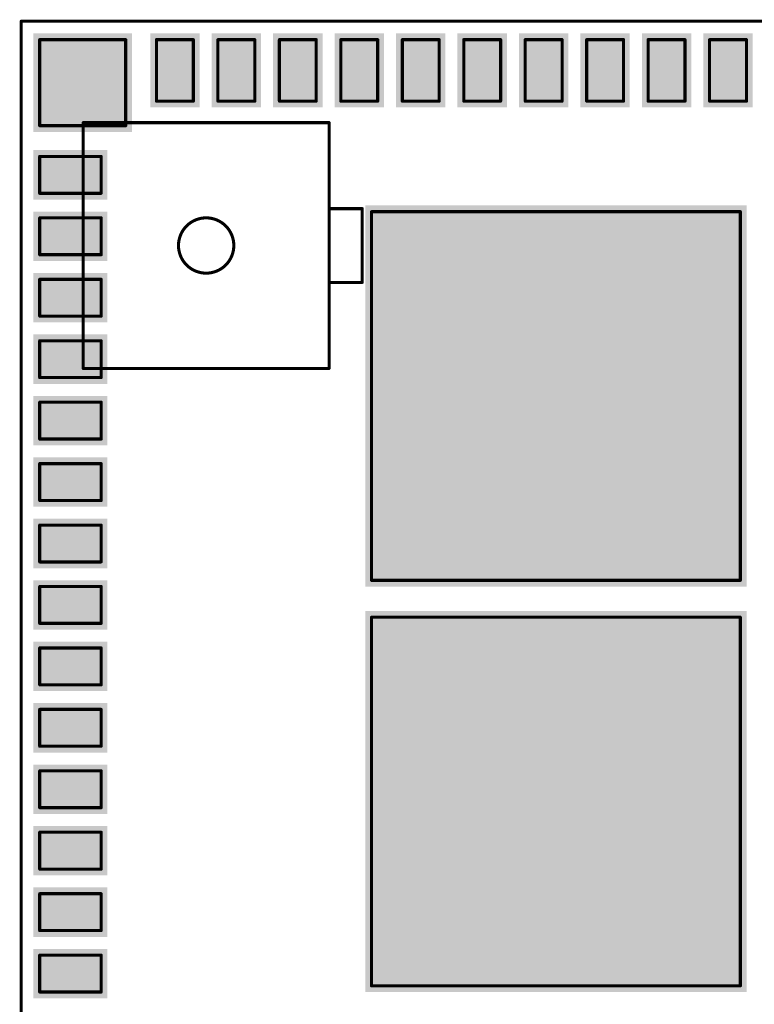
# Model space of a CAD drawing. Header units: inches. Extents: x -0.237 to 0.361, y -0.315 to 0.315.
# Tile 3 of 4: x -0.237 to -0.001, y 0 to 0.315. Entities that reach past the tile are written whole.
import ezdxf

# ---------------------------------------------------------------- set-up
doc = ezdxf.new("R2010")
doc.units = ezdxf.units.IN
doc.header["$MEASUREMENT"] = 0
for name, color, linetype in [('Top Layer', 1, 'Continuous'), ('Top Paste', 8, 'Continuous'), ('Top Solder', 216, 'Continuous'), ('Top Top Assembly-Bottom Assembly', 56, 'Continuous')]:
    doc.layers.add(name, color=color, linetype=linetype)

msp = doc.modelspace()

# ---------------------------------------------------------------- hatches: boundary and pattern name
at = {"layer": 'Top Layer'}
for points in [[(-0.20276, 0.2815), (-0.23031, 0.2815), (-0.23031, 0.30906), (-0.20276, 0.30906)], [(-0.19291, 0.30906), (-0.1811, 0.30906), (-0.1811, 0.28937), (-0.19291, 0.28937)], [(-0.17323, 0.30906), (-0.16142, 0.30906), (-0.16142, 0.28937), (-0.17323, 0.28937)], [(-0.15354, 0.30906), (-0.14173, 0.30906), (-0.14173, 0.28937), (-0.15354, 0.28937)], [(-0.13386, 0.30906), (-0.12205, 0.30906), (-0.12205, 0.28937), (-0.13386, 0.28937)], [(-0.11417, 0.30906), (-0.10236, 0.30906), (-0.10236, 0.28937), (-0.11417, 0.28937)], [(-0.09449, 0.30906), (-0.08268, 0.30906), (-0.08268, 0.28937), (-0.09449, 0.28937)], [(-0.0748, 0.30906), (-0.06299, 0.30906), (-0.06299, 0.28937), (-0.0748, 0.28937)], [(-0.05512, 0.30906), (-0.04331, 0.30906), (-0.04331, 0.28937), (-0.05512, 0.28937)], [(-0.03543, 0.30906), (-0.02362, 0.30906), (-0.02362, 0.28937), (-0.03543, 0.28937)], [(-0.01575, 0.30906), (-0.00394, 0.30906), (-0.00394, 0.28937), (-0.01575, 0.28937)], [(-0.23031, 0.25984), (-0.23031, 0.27165), (-0.21063, 0.27165), (-0.21063, 0.25984)], [(-0.12402, 0.25394), (-0.00591, 0.25394), (-0.00591, 0.13583), (-0.12402, 0.13583)], [(-0.23031, 0.24016), (-0.23031, 0.25197), (-0.21063, 0.25197), (-0.21063, 0.24016)], [(-0.23031, 0.22047), (-0.23031, 0.23228), (-0.21063, 0.23228), (-0.21063, 0.22047)], [(-0.23031, 0.20079), (-0.23031, 0.2126), (-0.21063, 0.2126), (-0.21063, 0.20079)], [(-0.23031, 0.1811), (-0.23031, 0.19291), (-0.21063, 0.19291), (-0.21063, 0.1811)], [(-0.23031, 0.16142), (-0.23031, 0.17323), (-0.21063, 0.17323), (-0.21063, 0.16142)], [(-0.23031, 0.14173), (-0.23031, 0.15354), (-0.21063, 0.15354), (-0.21063, 0.14173)], [(-0.23031, 0.12205), (-0.23031, 0.13386), (-0.21063, 0.13386), (-0.21063, 0.12205)], [(-0.12402, 0.12402), (-0.00591, 0.12402), (-0.00591, 0.00591), (-0.12402, 0.00591)], [(-0.23031, 0.10236), (-0.23031, 0.11417), (-0.21063, 0.11417), (-0.21063, 0.10236)], [(-0.23031, 0.08268), (-0.23031, 0.09449), (-0.21063, 0.09449), (-0.21063, 0.08268)], [(-0.23031, 0.06299), (-0.23031, 0.0748), (-0.21063, 0.0748), (-0.21063, 0.06299)], [(-0.23031, 0.04331), (-0.23031, 0.05512), (-0.21063, 0.05512), (-0.21063, 0.04331)], [(-0.23031, 0.02362), (-0.23031, 0.03543), (-0.21063, 0.03543), (-0.21063, 0.02362)], [(-0.23031, 0.00394), (-0.23031, 0.01575), (-0.21063, 0.01575), (-0.21063, 0.00394)]]:
    msp.add_hatch(color=1, dxfattribs=at).paths.add_polyline_path(points)
at = {"layer": 'Top Paste'}
for points in [[(-0.20276, 0.2815), (-0.23031, 0.2815), (-0.23031, 0.30906), (-0.20276, 0.30906)], [(-0.19291, 0.30906), (-0.1811, 0.30906), (-0.1811, 0.28937), (-0.19291, 0.28937)], [(-0.17323, 0.30906), (-0.16142, 0.30906), (-0.16142, 0.28937), (-0.17323, 0.28937)], [(-0.15354, 0.30906), (-0.14173, 0.30906), (-0.14173, 0.28937), (-0.15354, 0.28937)], [(-0.13386, 0.30906), (-0.12205, 0.30906), (-0.12205, 0.28937), (-0.13386, 0.28937)], [(-0.11417, 0.30906), (-0.10236, 0.30906), (-0.10236, 0.28937), (-0.11417, 0.28937)], [(-0.09449, 0.30906), (-0.08268, 0.30906), (-0.08268, 0.28937), (-0.09449, 0.28937)], [(-0.0748, 0.30906), (-0.06299, 0.30906), (-0.06299, 0.28937), (-0.0748, 0.28937)], [(-0.05512, 0.30906), (-0.04331, 0.30906), (-0.04331, 0.28937), (-0.05512, 0.28937)], [(-0.03543, 0.30906), (-0.02362, 0.30906), (-0.02362, 0.28937), (-0.03543, 0.28937)], [(-0.01575, 0.30906), (-0.00394, 0.30906), (-0.00394, 0.28937), (-0.01575, 0.28937)], [(-0.23031, 0.25984), (-0.23031, 0.27165), (-0.21063, 0.27165), (-0.21063, 0.25984)], [(-0.12402, 0.25394), (-0.00591, 0.25394), (-0.00591, 0.13583), (-0.12402, 0.13583)], [(-0.23031, 0.24016), (-0.23031, 0.25197), (-0.21063, 0.25197), (-0.21063, 0.24016)], [(-0.23031, 0.22047), (-0.23031, 0.23228), (-0.21063, 0.23228), (-0.21063, 0.22047)], [(-0.23031, 0.20079), (-0.23031, 0.2126), (-0.21063, 0.2126), (-0.21063, 0.20079)], [(-0.23031, 0.1811), (-0.23031, 0.19291), (-0.21063, 0.19291), (-0.21063, 0.1811)], [(-0.23031, 0.16142), (-0.23031, 0.17323), (-0.21063, 0.17323), (-0.21063, 0.16142)], [(-0.23031, 0.14173), (-0.23031, 0.15354), (-0.21063, 0.15354), (-0.21063, 0.14173)], [(-0.23031, 0.12205), (-0.23031, 0.13386), (-0.21063, 0.13386), (-0.21063, 0.12205)], [(-0.12402, 0.12402), (-0.00591, 0.12402), (-0.00591, 0.00591), (-0.12402, 0.00591)], [(-0.23031, 0.10236), (-0.23031, 0.11417), (-0.21063, 0.11417), (-0.21063, 0.10236)], [(-0.23031, 0.08268), (-0.23031, 0.09449), (-0.21063, 0.09449), (-0.21063, 0.08268)], [(-0.23031, 0.06299), (-0.23031, 0.0748), (-0.21063, 0.0748), (-0.21063, 0.06299)], [(-0.23031, 0.04331), (-0.23031, 0.05512), (-0.21063, 0.05512), (-0.21063, 0.04331)], [(-0.23031, 0.02362), (-0.23031, 0.03543), (-0.21063, 0.03543), (-0.21063, 0.02362)], [(-0.23031, 0.00394), (-0.23031, 0.01575), (-0.21063, 0.01575), (-0.21063, 0.00394)]]:
    msp.add_hatch(color=8, dxfattribs=at).paths.add_polyline_path(points)
at = {"layer": 'Top Solder'}
for points in [[(-0.20075, 0.27949), (-0.23232, 0.27949), (-0.23232, 0.31106), (-0.20075, 0.31106)], [(-0.19492, 0.31106), (-0.17909, 0.31106), (-0.17909, 0.28736), (-0.19492, 0.28736)], [(-0.17524, 0.31106), (-0.15941, 0.31106), (-0.15941, 0.28736), (-0.17524, 0.28736)], [(-0.15555, 0.31106), (-0.13972, 0.31106), (-0.13972, 0.28736), (-0.15555, 0.28736)], [(-0.13587, 0.31106), (-0.12004, 0.31106), (-0.12004, 0.28736), (-0.13587, 0.28736)], [(-0.11618, 0.31106), (-0.10035, 0.31106), (-0.10035, 0.28736), (-0.11618, 0.28736)], [(-0.0965, 0.31106), (-0.08067, 0.31106), (-0.08067, 0.28736), (-0.0965, 0.28736)], [(-0.07681, 0.31106), (-0.06098, 0.31106), (-0.06098, 0.28736), (-0.07681, 0.28736)], [(-0.05713, 0.31106), (-0.0413, 0.31106), (-0.0413, 0.28736), (-0.05713, 0.28736)], [(-0.03744, 0.31106), (-0.02161, 0.31106), (-0.02161, 0.28736), (-0.03744, 0.28736)], [(-0.01776, 0.31106), (-0.00193, 0.31106), (-0.00193, 0.28736), (-0.01776, 0.28736)], [(-0.23232, 0.25783), (-0.23232, 0.27366), (-0.20862, 0.27366), (-0.20862, 0.25783)], [(-0.12602, 0.25595), (-0.0039, 0.25595), (-0.0039, 0.13382), (-0.12602, 0.13382)], [(-0.23232, 0.23815), (-0.23232, 0.25398), (-0.20862, 0.25398), (-0.20862, 0.23815)], [(-0.23232, 0.21846), (-0.23232, 0.23429), (-0.20862, 0.23429), (-0.20862, 0.21846)], [(-0.23232, 0.19878), (-0.23232, 0.21461), (-0.20862, 0.21461), (-0.20862, 0.19878)], [(-0.23232, 0.17909), (-0.23232, 0.19492), (-0.20862, 0.19492), (-0.20862, 0.17909)], [(-0.23232, 0.15941), (-0.23232, 0.17524), (-0.20862, 0.17524), (-0.20862, 0.15941)], [(-0.23232, 0.13972), (-0.23232, 0.15555), (-0.20862, 0.15555), (-0.20862, 0.13972)], [(-0.23232, 0.12004), (-0.23232, 0.13587), (-0.20862, 0.13587), (-0.20862, 0.12004)], [(-0.12602, 0.12602), (-0.0039, 0.12602), (-0.0039, 0.0039), (-0.12602, 0.0039)], [(-0.23232, 0.10035), (-0.23232, 0.11618), (-0.20862, 0.11618), (-0.20862, 0.10035)], [(-0.23232, 0.08067), (-0.23232, 0.0965), (-0.20862, 0.0965), (-0.20862, 0.08067)], [(-0.23232, 0.06098), (-0.23232, 0.07681), (-0.20862, 0.07681), (-0.20862, 0.06098)], [(-0.23232, 0.0413), (-0.23232, 0.05713), (-0.20862, 0.05713), (-0.20862, 0.0413)], [(-0.23232, 0.02161), (-0.23232, 0.03744), (-0.20862, 0.03744), (-0.20862, 0.02161)], [(-0.23232, 0.00193), (-0.23232, 0.01776), (-0.20862, 0.01776), (-0.20862, 0.00193)]]:
    msp.add_hatch(color=216, dxfattribs=at).paths.add_polyline_path(points)

# ---------------------------------------------------------------- linework, layer by layer
at = {"layer": 'Top Top Assembly-Bottom Assembly'}
for points, const_width in [([(-0.23622, -0.31496), (-0.23622, 0.31496)], 0.001), ([(-0.23622, 0.31496), (0.23622, 0.31496)], 0.001), ([(-0.23031, 0.2815), (-0.23031, 0.30906)], 0.001), ([(-0.23031, 0.30906), (-0.20276, 0.30906)], 0.001), ([(-0.20276, 0.2815), (-0.20276, 0.30906)], 0.001), ([(-0.19291, 0.28937), (-0.19291, 0.30906)], 0.001), ([(-0.19291, 0.30906), (-0.1811, 0.30906)], 0.001), ([(-0.1811, 0.28937), (-0.1811, 0.30906)], 0.001), ([(-0.17323, 0.28937), (-0.17323, 0.30906)], 0.001), ([(-0.17323, 0.30906), (-0.16142, 0.30906)], 0.001), ([(-0.16142, 0.28937), (-0.16142, 0.30906)], 0.001), ([(-0.15354, 0.28937), (-0.15354, 0.30906)], 0.001), ([(-0.15354, 0.30906), (-0.14173, 0.30906)], 0.001), ([(-0.14173, 0.28937), (-0.14173, 0.30906)], 0.001), ([(-0.13386, 0.28937), (-0.13386, 0.30906)], 0.001), ([(-0.13386, 0.30906), (-0.12205, 0.30906)], 0.001), ([(-0.12205, 0.28937), (-0.12205, 0.30906)], 0.001), ([(-0.11417, 0.28937), (-0.11417, 0.30906)], 0.001), ([(-0.11417, 0.30906), (-0.10236, 0.30906)], 0.001), ([(-0.10236, 0.28937), (-0.10236, 0.30906)], 0.001), ([(-0.09449, 0.28937), (-0.09449, 0.30906)], 0.001), ([(-0.09449, 0.30906), (-0.08268, 0.30906)], 0.001), ([(-0.08268, 0.28937), (-0.08268, 0.30906)], 0.001), ([(-0.0748, 0.28937), (-0.0748, 0.30906)], 0.001), ([(-0.0748, 0.30906), (-0.06299, 0.30906)], 0.001), ([(-0.06299, 0.28937), (-0.06299, 0.30906)], 0.001), ([(-0.05512, 0.28937), (-0.05512, 0.30906)], 0.001), ([(-0.05512, 0.30906), (-0.04331, 0.30906)], 0.001), ([(-0.04331, 0.28937), (-0.04331, 0.30906)], 0.001), ([(-0.03543, 0.28937), (-0.03543, 0.30906)], 0.001), ([(-0.03543, 0.30906), (-0.02362, 0.30906)], 0.001), ([(-0.02362, 0.28937), (-0.02362, 0.30906)], 0.001), ([(-0.01575, 0.28937), (-0.01575, 0.30906)], 0.001), ([(-0.01575, 0.30906), (-0.00394, 0.30906)], 0.001), ([(-0.00394, 0.28937), (-0.00394, 0.30906)], 0.001), ([(-0.19291, 0.28937), (-0.1811, 0.28937)], 0.001), ([(-0.17323, 0.28937), (-0.16142, 0.28937)], 0.001), ([(-0.15354, 0.28937), (-0.14173, 0.28937)], 0.001), ([(-0.13386, 0.28937), (-0.12205, 0.28937)], 0.001), ([(-0.11417, 0.28937), (-0.10236, 0.28937)], 0.001), ([(-0.09449, 0.28937), (-0.08268, 0.28937)], 0.001), ([(-0.0748, 0.28937), (-0.06299, 0.28937)], 0.001), ([(-0.05512, 0.28937), (-0.04331, 0.28937)], 0.001), ([(-0.03543, 0.28937), (-0.02362, 0.28937)], 0.001), ([(-0.01575, 0.28937), (-0.00394, 0.28937)], 0.001), ([(-0.23031, 0.2815), (-0.20276, 0.2815)], 0.001), ([(-0.21637, 0.28248), (-0.13763, 0.28248)], 0.000984), ([(-0.21637, 0.20374), (-0.21637, 0.28248)], 0.000984), ([(-0.13763, 0.20374), (-0.13763, 0.28248)], 0.000984), ([(-0.23031, 0.27165), (-0.21063, 0.27165)], 0.001), ([(-0.23031, 0.25984), (-0.23031, 0.27165)], 0.001), ([(-0.21063, 0.25984), (-0.21063, 0.27165)], 0.001), ([(-0.23031, 0.25984), (-0.21063, 0.25984)], 0.001), ([(-0.23031, 0.25197), (-0.21063, 0.25197)], 0.001), ([(-0.23031, 0.24016), (-0.23031, 0.25197)], 0.001), ([(-0.21063, 0.24016), (-0.21063, 0.25197)], 0.001), ([(-0.13763, 0.25492), (-0.127, 0.25492)], 0.000984), ([(-0.127, 0.2313), (-0.127, 0.25492)], 0.000984), ([(-0.12402, 0.13583), (-0.12402, 0.25394)], 0.001), ([(-0.12402, 0.25394), (-0.00591, 0.25394)], 0.001), ([(-0.00591, 0.13583), (-0.00591, 0.25394)], 0.001), ([(-0.23031, 0.24016), (-0.21063, 0.24016)], 0.001), ([(-0.23031, 0.23228), (-0.21063, 0.23228)], 0.001), ([(-0.23031, 0.22047), (-0.23031, 0.23228)], 0.001), ([(-0.21063, 0.22047), (-0.21063, 0.23228)], 0.001), ([(-0.13763, 0.2313), (-0.127, 0.2313)], 0.000984), ([(-0.23031, 0.22047), (-0.21063, 0.22047)], 0.001), ([(-0.23031, 0.2126), (-0.21063, 0.2126)], 0.001), ([(-0.23031, 0.20079), (-0.23031, 0.2126)], 0.001), ([(-0.21063, 0.20079), (-0.21063, 0.2126)], 0.001), ([(-0.21637, 0.20374), (-0.13763, 0.20374)], 0.000984), ([(-0.23031, 0.20079), (-0.21063, 0.20079)], 0.001), ([(-0.23031, 0.19291), (-0.21063, 0.19291)], 0.001), ([(-0.23031, 0.1811), (-0.23031, 0.19291)], 0.001), ([(-0.21063, 0.1811), (-0.21063, 0.19291)], 0.001), ([(-0.23031, 0.1811), (-0.21063, 0.1811)], 0.001), ([(-0.23031, 0.17323), (-0.21063, 0.17323)], 0.001), ([(-0.23031, 0.16142), (-0.23031, 0.17323)], 0.001), ([(-0.21063, 0.16142), (-0.21063, 0.17323)], 0.001), ([(-0.23031, 0.16142), (-0.21063, 0.16142)], 0.001), ([(-0.23031, 0.15354), (-0.21063, 0.15354)], 0.001), ([(-0.23031, 0.14173), (-0.23031, 0.15354)], 0.001), ([(-0.21063, 0.14173), (-0.21063, 0.15354)], 0.001), ([(-0.23031, 0.14173), (-0.21063, 0.14173)], 0.001), ([(-0.12402, 0.13583), (-0.00591, 0.13583)], 0.001), ([(-0.23031, 0.13386), (-0.21063, 0.13386)], 0.001), ([(-0.23031, 0.12205), (-0.23031, 0.13386)], 0.001), ([(-0.21063, 0.12205), (-0.21063, 0.13386)], 0.001), ([(-0.12402, 0.00591), (-0.12402, 0.12402)], 0.001), ([(-0.12402, 0.12402), (-0.00591, 0.12402)], 0.001), ([(-0.00591, 0.00591), (-0.00591, 0.12402)], 0.001), ([(-0.23031, 0.12205), (-0.21063, 0.12205)], 0.001), ([(-0.23031, 0.11417), (-0.21063, 0.11417)], 0.001), ([(-0.23031, 0.10236), (-0.23031, 0.11417)], 0.001), ([(-0.21063, 0.10236), (-0.21063, 0.11417)], 0.001), ([(-0.23031, 0.10236), (-0.21063, 0.10236)], 0.001), ([(-0.23031, 0.09449), (-0.21063, 0.09449)], 0.001), ([(-0.23031, 0.08268), (-0.23031, 0.09449)], 0.001), ([(-0.21063, 0.08268), (-0.21063, 0.09449)], 0.001), ([(-0.23031, 0.08268), (-0.21063, 0.08268)], 0.001), ([(-0.23031, 0.0748), (-0.21063, 0.0748)], 0.001), ([(-0.23031, 0.06299), (-0.23031, 0.0748)], 0.001), ([(-0.21063, 0.06299), (-0.21063, 0.0748)], 0.001), ([(-0.23031, 0.06299), (-0.21063, 0.06299)], 0.001), ([(-0.23031, 0.05512), (-0.21063, 0.05512)], 0.001), ([(-0.23031, 0.04331), (-0.23031, 0.05512)], 0.001), ([(-0.21063, 0.04331), (-0.21063, 0.05512)], 0.001), ([(-0.23031, 0.04331), (-0.21063, 0.04331)], 0.001), ([(-0.23031, 0.03543), (-0.21063, 0.03543)], 0.001), ([(-0.23031, 0.02362), (-0.23031, 0.03543)], 0.001), ([(-0.21063, 0.02362), (-0.21063, 0.03543)], 0.001), ([(-0.23031, 0.02362), (-0.21063, 0.02362)], 0.001), ([(-0.23031, 0.01575), (-0.21063, 0.01575)], 0.001), ([(-0.23031, 0.00394), (-0.23031, 0.01575)], 0.001), ([(-0.21063, 0.00394), (-0.21063, 0.01575)], 0.001), ([(-0.12402, 0.00591), (-0.00591, 0.00591)], 0.001), ([(-0.23031, 0.00394), (-0.21063, 0.00394)], 0.001)]:
    msp.add_lwpolyline(points, dxfattribs=dict(at, const_width=const_width))
for points, const_width in [([(-0.23647, 0.31496, 1), (-0.23597, 0.31496, 1)], 0.0005), ([(-0.23647, 0.31496, 1), (-0.23597, 0.31496, 1)], 0.0005), ([(-0.23056, 0.30906, 1), (-0.23006, 0.30906, 1)], 0.0005), ([(-0.23056, 0.30906, 1), (-0.23006, 0.30906, 1)], 0.0005), ([(-0.20301, 0.30906, 1), (-0.20251, 0.30906, 1)], 0.0005), ([(-0.20301, 0.30906, 1), (-0.20251, 0.30906, 1)], 0.0005), ([(-0.19316, 0.30906, 1), (-0.19266, 0.30906, 1)], 0.0005), ([(-0.19316, 0.30906, 1), (-0.19266, 0.30906, 1)], 0.0005), ([(-0.18135, 0.30906, 1), (-0.18085, 0.30906, 1)], 0.0005), ([(-0.18135, 0.30906, 1), (-0.18085, 0.30906, 1)], 0.0005), ([(-0.17348, 0.30906, 1), (-0.17298, 0.30906, 1)], 0.0005), ([(-0.17348, 0.30906, 1), (-0.17298, 0.30906, 1)], 0.0005), ([(-0.16167, 0.30906, 1), (-0.16117, 0.30906, 1)], 0.0005), ([(-0.16167, 0.30906, 1), (-0.16117, 0.30906, 1)], 0.0005), ([(-0.15379, 0.30906, 1), (-0.15329, 0.30906, 1)], 0.0005), ([(-0.15379, 0.30906, 1), (-0.15329, 0.30906, 1)], 0.0005), ([(-0.14198, 0.30906, 1), (-0.14148, 0.30906, 1)], 0.0005), ([(-0.14198, 0.30906, 1), (-0.14148, 0.30906, 1)], 0.0005), ([(-0.13411, 0.30906, 1), (-0.13361, 0.30906, 1)], 0.0005), ([(-0.13411, 0.30906, 1), (-0.13361, 0.30906, 1)], 0.0005), ([(-0.1223, 0.30906, 1), (-0.1218, 0.30906, 1)], 0.0005), ([(-0.1223, 0.30906, 1), (-0.1218, 0.30906, 1)], 0.0005), ([(-0.11442, 0.30906, 1), (-0.11392, 0.30906, 1)], 0.0005), ([(-0.11442, 0.30906, 1), (-0.11392, 0.30906, 1)], 0.0005), ([(-0.10261, 0.30906, 1), (-0.10211, 0.30906, 1)], 0.0005), ([(-0.10261, 0.30906, 1), (-0.10211, 0.30906, 1)], 0.0005), ([(-0.09474, 0.30906, 1), (-0.09424, 0.30906, 1)], 0.0005), ([(-0.09474, 0.30906, 1), (-0.09424, 0.30906, 1)], 0.0005), ([(-0.08293, 0.30906, 1), (-0.08243, 0.30906, 1)], 0.0005), ([(-0.08293, 0.30906, 1), (-0.08243, 0.30906, 1)], 0.0005), ([(-0.07505, 0.30906, 1), (-0.07455, 0.30906, 1)], 0.0005), ([(-0.07505, 0.30906, 1), (-0.07455, 0.30906, 1)], 0.0005), ([(-0.06324, 0.30906, 1), (-0.06274, 0.30906, 1)], 0.0005), ([(-0.06324, 0.30906, 1), (-0.06274, 0.30906, 1)], 0.0005), ([(-0.05537, 0.30906, 1), (-0.05487, 0.30906, 1)], 0.0005), ([(-0.05537, 0.30906, 1), (-0.05487, 0.30906, 1)], 0.0005), ([(-0.04356, 0.30906, 1), (-0.04306, 0.30906, 1)], 0.0005), ([(-0.04356, 0.30906, 1), (-0.04306, 0.30906, 1)], 0.0005), ([(-0.03568, 0.30906, 1), (-0.03518, 0.30906, 1)], 0.0005), ([(-0.03568, 0.30906, 1), (-0.03518, 0.30906, 1)], 0.0005), ([(-0.02387, 0.30906, 1), (-0.02337, 0.30906, 1)], 0.0005), ([(-0.02387, 0.30906, 1), (-0.02337, 0.30906, 1)], 0.0005), ([(-0.016, 0.30906, 1), (-0.0155, 0.30906, 1)], 0.0005), ([(-0.016, 0.30906, 1), (-0.0155, 0.30906, 1)], 0.0005), ([(-0.00419, 0.30906, 1), (-0.00369, 0.30906, 1)], 0.0005), ([(-0.00419, 0.30906, 1), (-0.00369, 0.30906, 1)], 0.0005), ([(-0.19316, 0.28937, 1), (-0.19266, 0.28937, 1)], 0.0005), ([(-0.19316, 0.28937, 1), (-0.19266, 0.28937, 1)], 0.0005), ([(-0.18135, 0.28937, 1), (-0.18085, 0.28937, 1)], 0.0005), ([(-0.18135, 0.28937, 1), (-0.18085, 0.28937, 1)], 0.0005), ([(-0.17348, 0.28937, 1), (-0.17298, 0.28937, 1)], 0.0005), ([(-0.17348, 0.28937, 1), (-0.17298, 0.28937, 1)], 0.0005), ([(-0.16167, 0.28937, 1), (-0.16117, 0.28937, 1)], 0.0005), ([(-0.16167, 0.28937, 1), (-0.16117, 0.28937, 1)], 0.0005), ([(-0.15379, 0.28937, 1), (-0.15329, 0.28937, 1)], 0.0005), ([(-0.15379, 0.28937, 1), (-0.15329, 0.28937, 1)], 0.0005), ([(-0.14198, 0.28937, 1), (-0.14148, 0.28937, 1)], 0.0005), ([(-0.14198, 0.28937, 1), (-0.14148, 0.28937, 1)], 0.0005), ([(-0.13411, 0.28937, 1), (-0.13361, 0.28937, 1)], 0.0005), ([(-0.13411, 0.28937, 1), (-0.13361, 0.28937, 1)], 0.0005), ([(-0.1223, 0.28937, 1), (-0.1218, 0.28937, 1)], 0.0005), ([(-0.1223, 0.28937, 1), (-0.1218, 0.28937, 1)], 0.0005), ([(-0.11442, 0.28937, 1), (-0.11392, 0.28937, 1)], 0.0005), ([(-0.11442, 0.28937, 1), (-0.11392, 0.28937, 1)], 0.0005), ([(-0.10261, 0.28937, 1), (-0.10211, 0.28937, 1)], 0.0005), ([(-0.10261, 0.28937, 1), (-0.10211, 0.28937, 1)], 0.0005), ([(-0.09474, 0.28937, 1), (-0.09424, 0.28937, 1)], 0.0005), ([(-0.09474, 0.28937, 1), (-0.09424, 0.28937, 1)], 0.0005), ([(-0.08293, 0.28937, 1), (-0.08243, 0.28937, 1)], 0.0005), ([(-0.08293, 0.28937, 1), (-0.08243, 0.28937, 1)], 0.0005), ([(-0.07505, 0.28937, 1), (-0.07455, 0.28937, 1)], 0.0005), ([(-0.07505, 0.28937, 1), (-0.07455, 0.28937, 1)], 0.0005), ([(-0.06324, 0.28937, 1), (-0.06274, 0.28937, 1)], 0.0005), ([(-0.06324, 0.28937, 1), (-0.06274, 0.28937, 1)], 0.0005), ([(-0.05537, 0.28937, 1), (-0.05487, 0.28937, 1)], 0.0005), ([(-0.05537, 0.28937, 1), (-0.05487, 0.28937, 1)], 0.0005), ([(-0.04356, 0.28937, 1), (-0.04306, 0.28937, 1)], 0.0005), ([(-0.04356, 0.28937, 1), (-0.04306, 0.28937, 1)], 0.0005), ([(-0.03568, 0.28937, 1), (-0.03518, 0.28937, 1)], 0.0005), ([(-0.03568, 0.28937, 1), (-0.03518, 0.28937, 1)], 0.0005), ([(-0.02387, 0.28937, 1), (-0.02337, 0.28937, 1)], 0.0005), ([(-0.02387, 0.28937, 1), (-0.02337, 0.28937, 1)], 0.0005), ([(-0.016, 0.28937, 1), (-0.0155, 0.28937, 1)], 0.0005), ([(-0.016, 0.28937, 1), (-0.0155, 0.28937, 1)], 0.0005), ([(-0.00419, 0.28937, 1), (-0.00369, 0.28937, 1)], 0.0005), ([(-0.00419, 0.28937, 1), (-0.00369, 0.28937, 1)], 0.0005), ([(-0.23056, 0.2815, 1), (-0.23006, 0.2815, 1)], 0.0005), ([(-0.23056, 0.2815, 1), (-0.23006, 0.2815, 1)], 0.0005), ([(-0.21662, 0.28248, 1), (-0.21612, 0.28248, 1)], 0.000492), ([(-0.21662, 0.28248, 1), (-0.21612, 0.28248, 1)], 0.000492), ([(-0.20301, 0.2815, 1), (-0.20251, 0.2815, 1)], 0.0005), ([(-0.20301, 0.2815, 1), (-0.20251, 0.2815, 1)], 0.0005), ([(-0.13788, 0.28248, 1), (-0.13738, 0.28248, 1)], 0.000492), ([(-0.13788, 0.28248, 1), (-0.13738, 0.28248, 1)], 0.000492), ([(-0.23056, 0.27165, 1), (-0.23006, 0.27165, 1)], 0.0005), ([(-0.23056, 0.27165, 1), (-0.23006, 0.27165, 1)], 0.0005), ([(-0.21088, 0.27165, 1), (-0.21038, 0.27165, 1)], 0.0005), ([(-0.21088, 0.27165, 1), (-0.21038, 0.27165, 1)], 0.0005), ([(-0.23056, 0.25984, 1), (-0.23006, 0.25984, 1)], 0.0005), ([(-0.23056, 0.25984, 1), (-0.23006, 0.25984, 1)], 0.0005), ([(-0.21088, 0.25984, 1), (-0.21038, 0.25984, 1)], 0.0005), ([(-0.21088, 0.25984, 1), (-0.21038, 0.25984, 1)], 0.0005), ([(-0.23056, 0.25197, 1), (-0.23006, 0.25197, 1)], 0.0005), ([(-0.23056, 0.25197, 1), (-0.23006, 0.25197, 1)], 0.0005), ([(-0.21088, 0.25197, 1), (-0.21038, 0.25197, 1)], 0.0005), ([(-0.21088, 0.25197, 1), (-0.21038, 0.25197, 1)], 0.0005), ([(-0.16814, 0.24311, 1), (-0.18586, 0.24311, 1)], 0.000984), ([(-0.13788, 0.25492, 1), (-0.13738, 0.25492, 1)], 0.000492), ([(-0.12725, 0.25492, 1), (-0.12675, 0.25492, 1)], 0.000492), ([(-0.12725, 0.25492, 1), (-0.12675, 0.25492, 1)], 0.000492), ([(-0.12427, 0.25394, 1), (-0.12377, 0.25394, 1)], 0.0005), ([(-0.12427, 0.25394, 1), (-0.12377, 0.25394, 1)], 0.0005), ([(-0.00616, 0.25394, 1), (-0.00566, 0.25394, 1)], 0.0005), ([(-0.00616, 0.25394, 1), (-0.00566, 0.25394, 1)], 0.0005), ([(-0.1861, 0.24311, 1), (-0.18561, 0.24311, 1)], 0.000492), ([(-0.16839, 0.24311, 1), (-0.1679, 0.24311, 1)], 0.000492), ([(-0.23056, 0.24016, 1), (-0.23006, 0.24016, 1)], 0.0005), ([(-0.23056, 0.24016, 1), (-0.23006, 0.24016, 1)], 0.0005), ([(-0.21088, 0.24016, 1), (-0.21038, 0.24016, 1)], 0.0005), ([(-0.21088, 0.24016, 1), (-0.21038, 0.24016, 1)], 0.0005), ([(-0.23056, 0.23228, 1), (-0.23006, 0.23228, 1)], 0.0005), ([(-0.23056, 0.23228, 1), (-0.23006, 0.23228, 1)], 0.0005), ([(-0.21088, 0.23228, 1), (-0.21038, 0.23228, 1)], 0.0005), ([(-0.21088, 0.23228, 1), (-0.21038, 0.23228, 1)], 0.0005), ([(-0.13788, 0.2313, 1), (-0.13738, 0.2313, 1)], 0.000492), ([(-0.12725, 0.2313, 1), (-0.12675, 0.2313, 1)], 0.000492), ([(-0.12725, 0.2313, 1), (-0.12675, 0.2313, 1)], 0.000492), ([(-0.23056, 0.22047, 1), (-0.23006, 0.22047, 1)], 0.0005), ([(-0.23056, 0.22047, 1), (-0.23006, 0.22047, 1)], 0.0005), ([(-0.21088, 0.22047, 1), (-0.21038, 0.22047, 1)], 0.0005), ([(-0.21088, 0.22047, 1), (-0.21038, 0.22047, 1)], 0.0005), ([(-0.23056, 0.2126, 1), (-0.23006, 0.2126, 1)], 0.0005), ([(-0.23056, 0.2126, 1), (-0.23006, 0.2126, 1)], 0.0005), ([(-0.21088, 0.2126, 1), (-0.21038, 0.2126, 1)], 0.0005), ([(-0.21088, 0.2126, 1), (-0.21038, 0.2126, 1)], 0.0005), ([(-0.21662, 0.20374, 1), (-0.21612, 0.20374, 1)], 0.000492), ([(-0.21662, 0.20374, 1), (-0.21612, 0.20374, 1)], 0.000492), ([(-0.13788, 0.20374, 1), (-0.13738, 0.20374, 1)], 0.000492), ([(-0.13788, 0.20374, 1), (-0.13738, 0.20374, 1)], 0.000492), ([(-0.23056, 0.20079, 1), (-0.23006, 0.20079, 1)], 0.0005), ([(-0.23056, 0.20079, 1), (-0.23006, 0.20079, 1)], 0.0005), ([(-0.21088, 0.20079, 1), (-0.21038, 0.20079, 1)], 0.0005), ([(-0.21088, 0.20079, 1), (-0.21038, 0.20079, 1)], 0.0005), ([(-0.23056, 0.19291, 1), (-0.23006, 0.19291, 1)], 0.0005), ([(-0.23056, 0.19291, 1), (-0.23006, 0.19291, 1)], 0.0005), ([(-0.21088, 0.19291, 1), (-0.21038, 0.19291, 1)], 0.0005), ([(-0.21088, 0.19291, 1), (-0.21038, 0.19291, 1)], 0.0005), ([(-0.23056, 0.1811, 1), (-0.23006, 0.1811, 1)], 0.0005), ([(-0.23056, 0.1811, 1), (-0.23006, 0.1811, 1)], 0.0005), ([(-0.21088, 0.1811, 1), (-0.21038, 0.1811, 1)], 0.0005), ([(-0.21088, 0.1811, 1), (-0.21038, 0.1811, 1)], 0.0005), ([(-0.23056, 0.17323, 1), (-0.23006, 0.17323, 1)], 0.0005), ([(-0.23056, 0.17323, 1), (-0.23006, 0.17323, 1)], 0.0005), ([(-0.21088, 0.17323, 1), (-0.21038, 0.17323, 1)], 0.0005), ([(-0.21088, 0.17323, 1), (-0.21038, 0.17323, 1)], 0.0005), ([(-0.23056, 0.16142, 1), (-0.23006, 0.16142, 1)], 0.0005), ([(-0.23056, 0.16142, 1), (-0.23006, 0.16142, 1)], 0.0005), ([(-0.21088, 0.16142, 1), (-0.21038, 0.16142, 1)], 0.0005), ([(-0.21088, 0.16142, 1), (-0.21038, 0.16142, 1)], 0.0005), ([(-0.23056, 0.15354, 1), (-0.23006, 0.15354, 1)], 0.0005), ([(-0.23056, 0.15354, 1), (-0.23006, 0.15354, 1)], 0.0005), ([(-0.21088, 0.15354, 1), (-0.21038, 0.15354, 1)], 0.0005), ([(-0.21088, 0.15354, 1), (-0.21038, 0.15354, 1)], 0.0005), ([(-0.23056, 0.14173, 1), (-0.23006, 0.14173, 1)], 0.0005), ([(-0.23056, 0.14173, 1), (-0.23006, 0.14173, 1)], 0.0005), ([(-0.21088, 0.14173, 1), (-0.21038, 0.14173, 1)], 0.0005), ([(-0.21088, 0.14173, 1), (-0.21038, 0.14173, 1)], 0.0005), ([(-0.12427, 0.13583, 1), (-0.12377, 0.13583, 1)], 0.0005), ([(-0.12427, 0.13583, 1), (-0.12377, 0.13583, 1)], 0.0005), ([(-0.00616, 0.13583, 1), (-0.00566, 0.13583, 1)], 0.0005), ([(-0.00616, 0.13583, 1), (-0.00566, 0.13583, 1)], 0.0005), ([(-0.23056, 0.13386, 1), (-0.23006, 0.13386, 1)], 0.0005), ([(-0.23056, 0.13386, 1), (-0.23006, 0.13386, 1)], 0.0005), ([(-0.21088, 0.13386, 1), (-0.21038, 0.13386, 1)], 0.0005), ([(-0.21088, 0.13386, 1), (-0.21038, 0.13386, 1)], 0.0005), ([(-0.12427, 0.12402, 1), (-0.12377, 0.12402, 1)], 0.0005), ([(-0.12427, 0.12402, 1), (-0.12377, 0.12402, 1)], 0.0005), ([(-0.00616, 0.12402, 1), (-0.00566, 0.12402, 1)], 0.0005), ([(-0.00616, 0.12402, 1), (-0.00566, 0.12402, 1)], 0.0005), ([(-0.23056, 0.12205, 1), (-0.23006, 0.12205, 1)], 0.0005), ([(-0.23056, 0.12205, 1), (-0.23006, 0.12205, 1)], 0.0005), ([(-0.21088, 0.12205, 1), (-0.21038, 0.12205, 1)], 0.0005), ([(-0.21088, 0.12205, 1), (-0.21038, 0.12205, 1)], 0.0005), ([(-0.23056, 0.11417, 1), (-0.23006, 0.11417, 1)], 0.0005), ([(-0.23056, 0.11417, 1), (-0.23006, 0.11417, 1)], 0.0005), ([(-0.21088, 0.11417, 1), (-0.21038, 0.11417, 1)], 0.0005), ([(-0.21088, 0.11417, 1), (-0.21038, 0.11417, 1)], 0.0005), ([(-0.23056, 0.10236, 1), (-0.23006, 0.10236, 1)], 0.0005), ([(-0.23056, 0.10236, 1), (-0.23006, 0.10236, 1)], 0.0005), ([(-0.21088, 0.10236, 1), (-0.21038, 0.10236, 1)], 0.0005), ([(-0.21088, 0.10236, 1), (-0.21038, 0.10236, 1)], 0.0005), ([(-0.23056, 0.09449, 1), (-0.23006, 0.09449, 1)], 0.0005), ([(-0.23056, 0.09449, 1), (-0.23006, 0.09449, 1)], 0.0005), ([(-0.21088, 0.09449, 1), (-0.21038, 0.09449, 1)], 0.0005), ([(-0.21088, 0.09449, 1), (-0.21038, 0.09449, 1)], 0.0005), ([(-0.23056, 0.08268, 1), (-0.23006, 0.08268, 1)], 0.0005), ([(-0.23056, 0.08268, 1), (-0.23006, 0.08268, 1)], 0.0005), ([(-0.21088, 0.08268, 1), (-0.21038, 0.08268, 1)], 0.0005), ([(-0.21088, 0.08268, 1), (-0.21038, 0.08268, 1)], 0.0005), ([(-0.23056, 0.0748, 1), (-0.23006, 0.0748, 1)], 0.0005), ([(-0.23056, 0.0748, 1), (-0.23006, 0.0748, 1)], 0.0005), ([(-0.21088, 0.0748, 1), (-0.21038, 0.0748, 1)], 0.0005), ([(-0.21088, 0.0748, 1), (-0.21038, 0.0748, 1)], 0.0005), ([(-0.23056, 0.06299, 1), (-0.23006, 0.06299, 1)], 0.0005), ([(-0.23056, 0.06299, 1), (-0.23006, 0.06299, 1)], 0.0005), ([(-0.21088, 0.06299, 1), (-0.21038, 0.06299, 1)], 0.0005), ([(-0.21088, 0.06299, 1), (-0.21038, 0.06299, 1)], 0.0005), ([(-0.23056, 0.05512, 1), (-0.23006, 0.05512, 1)], 0.0005), ([(-0.23056, 0.05512, 1), (-0.23006, 0.05512, 1)], 0.0005), ([(-0.21088, 0.05512, 1), (-0.21038, 0.05512, 1)], 0.0005), ([(-0.21088, 0.05512, 1), (-0.21038, 0.05512, 1)], 0.0005), ([(-0.23056, 0.04331, 1), (-0.23006, 0.04331, 1)], 0.0005), ([(-0.23056, 0.04331, 1), (-0.23006, 0.04331, 1)], 0.0005), ([(-0.21088, 0.04331, 1), (-0.21038, 0.04331, 1)], 0.0005), ([(-0.21088, 0.04331, 1), (-0.21038, 0.04331, 1)], 0.0005), ([(-0.23056, 0.03543, 1), (-0.23006, 0.03543, 1)], 0.0005), ([(-0.23056, 0.03543, 1), (-0.23006, 0.03543, 1)], 0.0005), ([(-0.21088, 0.03543, 1), (-0.21038, 0.03543, 1)], 0.0005), ([(-0.21088, 0.03543, 1), (-0.21038, 0.03543, 1)], 0.0005), ([(-0.23056, 0.02362, 1), (-0.23006, 0.02362, 1)], 0.0005), ([(-0.23056, 0.02362, 1), (-0.23006, 0.02362, 1)], 0.0005), ([(-0.21088, 0.02362, 1), (-0.21038, 0.02362, 1)], 0.0005), ([(-0.21088, 0.02362, 1), (-0.21038, 0.02362, 1)], 0.0005), ([(-0.23056, 0.01575, 1), (-0.23006, 0.01575, 1)], 0.0005), ([(-0.23056, 0.01575, 1), (-0.23006, 0.01575, 1)], 0.0005), ([(-0.21088, 0.01575, 1), (-0.21038, 0.01575, 1)], 0.0005), ([(-0.21088, 0.01575, 1), (-0.21038, 0.01575, 1)], 0.0005), ([(-0.12427, 0.00591, 1), (-0.12377, 0.00591, 1)], 0.0005), ([(-0.12427, 0.00591, 1), (-0.12377, 0.00591, 1)], 0.0005), ([(-0.00616, 0.00591, 1), (-0.00566, 0.00591, 1)], 0.0005), ([(-0.00616, 0.00591, 1), (-0.00566, 0.00591, 1)], 0.0005), ([(-0.23056, 0.00394, 1), (-0.23006, 0.00394, 1)], 0.0005), ([(-0.23056, 0.00394, 1), (-0.23006, 0.00394, 1)], 0.0005), ([(-0.21088, 0.00394, 1), (-0.21038, 0.00394, 1)], 0.0005), ([(-0.21088, 0.00394, 1), (-0.21038, 0.00394, 1)], 0.0005)]:
    msp.add_lwpolyline(points, format="xyb", close=True, dxfattribs=dict(at, const_width=const_width))

doc.saveas('drawing.dxf')
